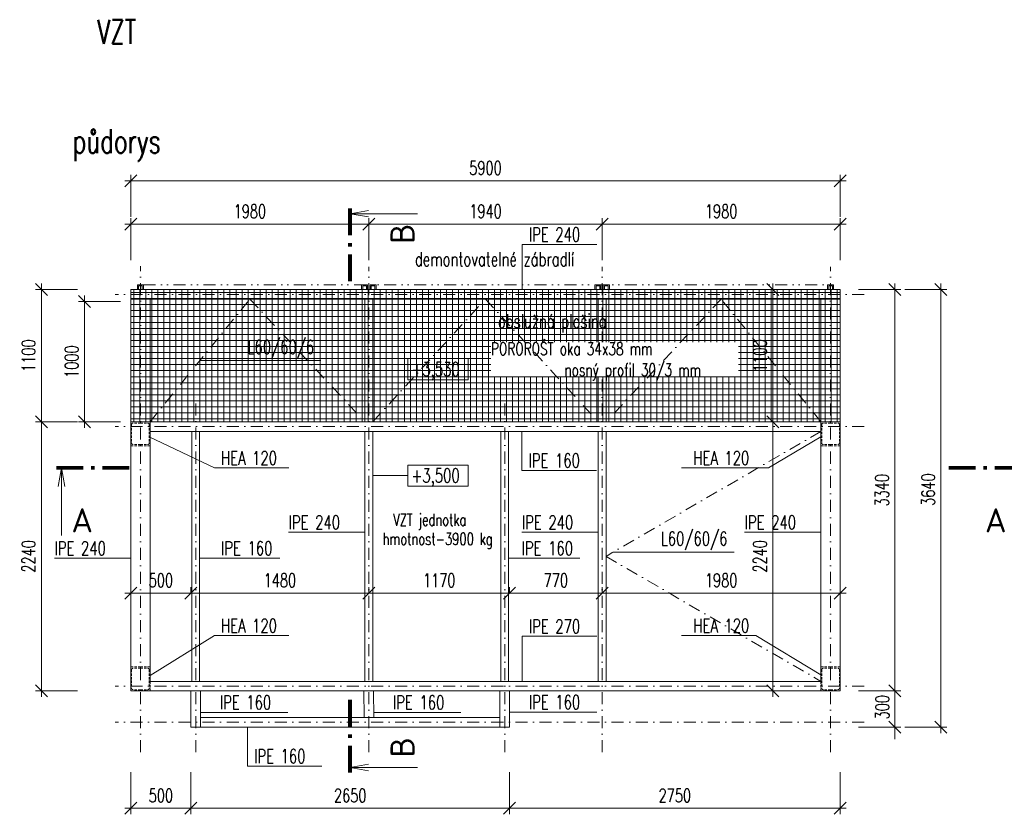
# Model space of a CAD drawing. Header units: millimetres. Extents: x 87184 to 252143, y -43579 to -2495.
# Tile 3 of 10: x 100451 to 108640, y -26641 to -20030. Entities that reach past the tile are written whole.
import ezdxf
from ezdxf.enums import TextEntityAlignment as Align

# ---------------------------------------------------------------- set-up
doc = ezdxf.new("R2010")
doc.units = ezdxf.units.MM
doc.header["$LTSCALE"] = 200
for name, pattern in [('DASHDOT', [1, 0.5, -0.25, 0, -0.25]), ('DIVIDE2', [0.625, 0.25, -0.125, 0, -0.125, 0, -0.125]), ('ČERCHOVANÁ', [1, 0.5, -0.25, 0, -0.25]), ('ČÁRKOVANÁ', [0.75, 0.5, -0.25])]:
    doc.linetypes.add(name, pattern=pattern)
doc.layers.get('Defpoints').update_dxf_attribs({"color": 140})
for name, color, linetype, lineweight in [('A99_N_kce-pohl', 1, 'Continuous', 5), ('A99_N_koty-100', 160, 'Continuous', 5), ('A99_N_txt-popis-50', 9, 'Continuous', 9)]:
    doc.layers.add(name, color=color, linetype=linetype, lineweight=lineweight)
doc.styles.add('A99_popis', font='isocpeur.ttf')
doc.styles.add('AR-KOTY', font='simplex', dxfattribs={"width": 0.7})
doc.styles.add('RomanS', font='romans.shx')
doc.dimstyles.new('VZT_50', dxfattribs={"dimscale": 0, "dimtxt": 112.5, "dimasz": 100, "dimexe": 50, "dimexo": 50, "dimgap": 50, "dimtad": 1, "dimdec": 0, "dimtxsty": 'AR-KOTY', "dimblk": 'OBLIQUE', "dimcen": 90, "dimdle": 50, "dimadec": 1, "dimazin": 0, "dimtfac": 1, "dimtdec": 0, "dimtix": 1, "dimtmove": 2, "dimatfit": 3, "dimldrblk": 'OBLIQUE', "dimfxl": 0, "dimlwd": 5, "dimlwe": 5, "dimarcsym": 0})

# ---------------------------------------------------------------- blocks, each defined once
blk = doc.blocks.new('_OBLIQUE')
at = {"color": 0, "linetype": 'ByBlock'}
blk.add_line((-0.5, -0.5), (0.5, 0.5), dxfattribs=at)
blk = doc.blocks.new('*D34')
at = {"layer": 'A99_N_koty-100', "color": 0, "lineweight": 5, "transparency": 16777216}
for p, q in [((100631, -25665), (100631, -23325)), ((100931, -23375), (100581, -23375)), ((100931, -25615), (100581, -25615))]:
    blk.add_line(p, q, dxfattribs=at)
at = {"layer": 'Defpoints', "color": 0, "transparency": 16777216}
for p in [(100631, -23375), (101380, -23375), (101380, -25615)]:
    blk.add_point(p, dxfattribs=at)
at = {"layer": 'A99_N_koty-100', "color": 0, "lineweight": 5, "transparency": 16777216, "xscale": 100, "yscale": 100, "zscale": 100}
for p, rotation in [((100631, -23375), 90), ((100631, -25615), 270)]:
    blk.add_blockref('_OBLIQUE', p, dxfattribs=dict(at, rotation=rotation))
at = {"layer": 'A99_N_koty-100', "color": 0, "transparency": 16777216, "insert": (100524.7, -24495), "char_height": 112.5, "attachment_point": 5, "rotation": 90, "style": 'AR-KOTY'}
blk.add_mtext('2240', dxfattribs=at)
blk = doc.blocks.new('*D35')
at = {"layer": 'A99_N_koty-100', "color": 0, "lineweight": 5, "transparency": 16777216}
for p, q in [((100990, -23425), (100990, -22325)), ((101290, -22375), (100940, -22375)), ((101290, -23375), (100940, -23375))]:
    blk.add_line(p, q, dxfattribs=at)
at = {"layer": 'Defpoints', "color": 0, "transparency": 16777216}
for p in [(100990, -22375), (101380, -22375), (101380, -23375)]:
    blk.add_point(p, dxfattribs=at)
at = {"layer": 'A99_N_koty-100', "color": 0, "lineweight": 5, "transparency": 16777216, "xscale": 100, "yscale": 100, "zscale": 100}
for p, rotation in [((100990, -22375), 90), ((100990, -23375), 270)]:
    blk.add_blockref('_OBLIQUE', p, dxfattribs=dict(at, rotation=rotation))
at = {"layer": 'A99_N_koty-100', "color": 0, "transparency": 16777216, "insert": (100883.8, -22875), "char_height": 112.5, "attachment_point": 5, "rotation": 90, "style": 'AR-KOTY'}
blk.add_mtext('1000', dxfattribs=at)
blk = doc.blocks.new('*D36')
at = {"layer": 'A99_N_koty-100', "color": 0, "lineweight": 5, "transparency": 16777216}
for p, q in [((100631, -22225), (100631, -23425)), ((100931, -22275), (100581, -22275)), ((100931, -23375), (100581, -23375))]:
    blk.add_line(p, q, dxfattribs=at)
at = {"layer": 'Defpoints', "color": 0, "transparency": 16777216}
for p in [(101380, -22275), (100631, -23375), (101375, -23375)]:
    blk.add_point(p, dxfattribs=at)
at = {"layer": 'A99_N_koty-100', "color": 0, "lineweight": 5, "transparency": 16777216, "xscale": 100, "yscale": 100, "zscale": 100}
for p, rotation in [((100631, -22275), 90), ((100631, -23375), 270)]:
    blk.add_blockref('_OBLIQUE', p, dxfattribs=dict(at, rotation=rotation))
at = {"layer": 'A99_N_koty-100', "color": 0, "transparency": 16777216, "insert": (100524.7, -22825), "char_height": 112.5, "attachment_point": 5, "rotation": 90, "style": 'AR-KOTY'}
blk.add_mtext('1100', dxfattribs=at)
blk = doc.blocks.new('*D37')
at = {"layer": 'A99_N_koty-100', "color": 0, "lineweight": 5, "transparency": 16777216}
for p, q in [((101375, -26291), (101375, -26641)), ((101875, -26291), (101875, -26641)), ((101325, -26591), (101925, -26591))]:
    blk.add_line(p, q, dxfattribs=at)
at = {"layer": 'Defpoints', "color": 0, "transparency": 16777216}
for p in [(101375, -25615), (101875, -25915), (101875, -26591)]:
    blk.add_point(p, dxfattribs=at)
at = {"layer": 'A99_N_koty-100', "color": 0, "lineweight": 5, "transparency": 16777216, "xscale": 100, "yscale": 100, "zscale": 100, "rotation": 180}
blk.add_blockref('_OBLIQUE', (101375, -26591), dxfattribs=at)
at = {"layer": 'A99_N_koty-100', "color": 0, "lineweight": 5, "transparency": 16777216, "xscale": 100, "yscale": 100, "zscale": 100}
blk.add_blockref('_OBLIQUE', (101875, -26591), dxfattribs=at)
at = {"layer": 'A99_N_koty-100', "color": 0, "transparency": 16777216, "insert": (101625, -26484.8), "char_height": 112.5, "attachment_point": 5, "style": 'AR-KOTY'}
blk.add_mtext('500', dxfattribs=at)
blk = doc.blocks.new('*D38')
at = {"layer": 'A99_N_koty-100', "color": 0, "lineweight": 5, "transparency": 16777216}
for p, q in [((101325, -21370), (107325, -21370)), ((101375, -21670), (101375, -21320)), ((107275, -21670), (107275, -21320))]:
    blk.add_line(p, q, dxfattribs=at)
at = {"layer": 'Defpoints', "color": 0, "transparency": 16777216}
for p in [(107275, -21370), (101375, -22275), (107275, -22275)]:
    blk.add_point(p, dxfattribs=at)
at = {"layer": 'A99_N_koty-100', "color": 0, "lineweight": 5, "transparency": 16777216, "xscale": 100, "yscale": 100, "zscale": 100, "rotation": 180}
blk.add_blockref('_OBLIQUE', (101375, -21370), dxfattribs=at)
at = {"layer": 'A99_N_koty-100', "color": 0, "lineweight": 5, "transparency": 16777216, "xscale": 100, "yscale": 100, "zscale": 100}
blk.add_blockref('_OBLIQUE', (107275, -21370), dxfattribs=at)
at = {"layer": 'A99_N_koty-100', "color": 0, "transparency": 16777216, "insert": (104325, -21263.8), "char_height": 112.5, "attachment_point": 5, "style": 'AR-KOTY'}
blk.add_mtext('5900', dxfattribs=at)
blk = doc.blocks.new('*D39')
at = {"layer": 'A99_N_koty-100', "color": 0, "lineweight": 5, "transparency": 16777216}
for p, q in [((101875, -26291), (101875, -26641)), ((104525, -26291), (104525, -26641)), ((101825, -26591), (104575, -26591))]:
    blk.add_line(p, q, dxfattribs=at)
at = {"layer": 'Defpoints', "color": 0, "transparency": 16777216}
for p in [(101875, -25915), (104525, -25915), (104525, -26591)]:
    blk.add_point(p, dxfattribs=at)
at = {"layer": 'A99_N_koty-100', "color": 0, "lineweight": 5, "transparency": 16777216, "xscale": 100, "yscale": 100, "zscale": 100, "rotation": 180}
blk.add_blockref('_OBLIQUE', (101875, -26591), dxfattribs=at)
at = {"layer": 'A99_N_koty-100', "color": 0, "lineweight": 5, "transparency": 16777216, "xscale": 100, "yscale": 100, "zscale": 100}
blk.add_blockref('_OBLIQUE', (104525, -26591), dxfattribs=at)
at = {"layer": 'A99_N_koty-100', "color": 0, "transparency": 16777216, "insert": (103200, -26484.8), "char_height": 112.5, "attachment_point": 5, "style": 'AR-KOTY'}
blk.add_mtext('2650', dxfattribs=at)
blk = doc.blocks.new('*D40')
at = {"layer": 'A99_N_koty-100', "color": 0, "lineweight": 5, "transparency": 16777216}
for p, q in [((107728.5, -25665), (107728.5, -22225)), ((107428.5, -22275), (107778.5, -22275)), ((107428.5, -25615), (107778.5, -25615))]:
    blk.add_line(p, q, dxfattribs=at)
at = {"layer": 'Defpoints', "color": 0, "transparency": 16777216}
for p in [(107275, -22275), (107728.5, -22275), (107275, -25615)]:
    blk.add_point(p, dxfattribs=at)
at = {"layer": 'A99_N_koty-100', "color": 0, "lineweight": 5, "transparency": 16777216, "xscale": 100, "yscale": 100, "zscale": 100}
for p, rotation in [((107728.5, -22275), 90), ((107728.5, -25615), 270)]:
    blk.add_blockref('_OBLIQUE', p, dxfattribs=dict(at, rotation=rotation))
at = {"layer": 'A99_N_koty-100', "color": 0, "transparency": 16777216, "insert": (107622.3, -23945), "char_height": 112.5, "attachment_point": 5, "rotation": 90, "style": 'AR-KOTY'}
blk.add_mtext('3340', dxfattribs=at)
blk = doc.blocks.new('*D41')
at = {"layer": 'A99_N_koty-100', "color": 0, "lineweight": 5, "transparency": 16777216}
for p, q in [((107728.5, -25615), (107728.5, -25515)), ((107428.5, -25615), (107778.5, -25615)), ((107728.5, -25915), (107728.5, -25615)), ((107428.5, -25915), (107778.5, -25915)), ((107728.5, -25915), (107728.5, -26015))]:
    blk.add_line(p, q, dxfattribs=at)
at = {"layer": 'Defpoints', "color": 0, "transparency": 16777216}
for p in [(106355, -25615), (107728.5, -25615), (105585, -25915)]:
    blk.add_point(p, dxfattribs=at)
at = {"layer": 'A99_N_koty-100', "color": 0, "lineweight": 5, "transparency": 16777216, "xscale": 100, "yscale": 100, "zscale": 100}
for p, rotation in [((107728.5, -25615), 270), ((107728.5, -25915), 90)]:
    blk.add_blockref('_OBLIQUE', p, dxfattribs=dict(at, rotation=rotation))
at = {"layer": 'A99_N_koty-100', "color": 0, "transparency": 16777216, "insert": (107625, -25750), "char_height": 112.5, "attachment_point": 5, "rotation": 90, "style": 'AR-KOTY'}
blk.add_mtext('300', dxfattribs=at)
blk = doc.blocks.new('*D32')
at = {"layer": 'A99_N_koty-100', "color": 0, "lineweight": 5, "transparency": 16777216}
for p, q in [((108113.1, -25965), (108113.1, -22225)), ((107813.1, -22275), (108163.1, -22275)), ((107813.1, -25915), (108163.1, -25915))]:
    blk.add_line(p, q, dxfattribs=at)
at = {"layer": 'Defpoints', "color": 0, "transparency": 16777216}
for p in [(107275, -22275), (108113.1, -22275), (104525, -25915)]:
    blk.add_point(p, dxfattribs=at)
at = {"layer": 'A99_N_koty-100', "color": 0, "lineweight": 5, "transparency": 16777216, "xscale": 100, "yscale": 100, "zscale": 100}
for p, rotation in [((108113.1, -22275), 90), ((108113.1, -25915), 270)]:
    blk.add_blockref('_OBLIQUE', p, dxfattribs=dict(at, rotation=rotation))
at = {"layer": 'A99_N_koty-100', "color": 0, "transparency": 16777216, "insert": (108006.8, -23940), "char_height": 112.5, "attachment_point": 5, "rotation": 90, "style": 'AR-KOTY'}
blk.add_mtext('3640', dxfattribs=at)
blk = doc.blocks.new('*U76')
at = {"color": 0, "linetype": 'ByBlock'}
for p, q in [((-11.27, 0), (-11.27, -11.25)), ((147.57, 0), (147.57, -11.25))]:
    blk.add_line(p, q, dxfattribs=at)
at = {"color": 0, "linetype": 'ByBlock', "const_width": 0.63}
for points in [[(-12.15, 0), (-7.65, 0)], [(-6.39, 0), (-5.76, 0)], [(-4.5, 0), (0, 0)], [(140.8, 0), (136.3, 0)], [(142.69, 0), (142.06, 0)], [(148.45, 0), (143.95, 0)]]:
    blk.add_lwpolyline(points, dxfattribs=at)
at = {"color": 0, "linetype": 'ByBlock'}
for points in [[(-11.82, -3.1), (-11.27, 0), (-10.72, -3.1)], [(148.12, -3.1), (147.57, 0), (147.02, -3.1)]]:
    blk.add_lwpolyline(points, dxfattribs=at)
at = {"color": 0, "linetype": 'ByBlock', "style": 'A99_popis'}
blk.add_attdef('OZNŘ_1K', (-9.63, -10.73), '', height=5, dxfattribs=at)
at = {"color": 0, "linetype": 'ByBlock', "style": 'A99_popis', "flags": 12}
blk.add_attdef('OZNŘ_2K', text='', height=5, dxfattribs=at).set_placement((145.93, -10.73), align=Align.RIGHT)
blk = doc.blocks.new('*D42')
at = {"layer": 'A99_N_koty-100', "color": 0, "lineweight": 5, "transparency": 16777216}
for p, q in [((101375, -22030), (101375, -21680)), ((103355, -22030), (103355, -21680)), ((101325, -21730), (103405, -21730))]:
    blk.add_line(p, q, dxfattribs=at)
at = {"layer": 'Defpoints', "color": 0, "transparency": 16777216}
for p in [(103355, -21730), (103355, -22095), (101375, -22275)]:
    blk.add_point(p, dxfattribs=at)
at = {"layer": 'A99_N_koty-100', "color": 0, "lineweight": 5, "transparency": 16777216, "xscale": 100, "yscale": 100, "zscale": 100, "rotation": 180}
blk.add_blockref('_OBLIQUE', (101375, -21730), dxfattribs=at)
at = {"layer": 'A99_N_koty-100', "color": 0, "lineweight": 5, "transparency": 16777216, "xscale": 100, "yscale": 100, "zscale": 100}
blk.add_blockref('_OBLIQUE', (103355, -21730), dxfattribs=at)
at = {"layer": 'A99_N_koty-100', "color": 0, "transparency": 16777216, "insert": (102365, -21623.7), "char_height": 112.5, "attachment_point": 5, "style": 'AR-KOTY'}
blk.add_mtext('1980', dxfattribs=at)
blk = doc.blocks.new('*D45')
at = {"layer": 'A99_N_koty-100', "color": 0, "lineweight": 5, "transparency": 16777216}
for p, q in [((101825, -24800), (103405, -24800)), ((101875, -24800), (101875, -24750)), ((103355, -24800), (103355, -24750))]:
    blk.add_line(p, q, dxfattribs=at)
at = {"layer": 'Defpoints', "color": 0, "transparency": 16777216}
for p in [(101875, -24800), (103355, -24800), (103355, -24800)]:
    blk.add_point(p, dxfattribs=at)
at = {"layer": 'A99_N_koty-100', "color": 0, "lineweight": 5, "transparency": 16777216, "xscale": 100, "yscale": 100, "zscale": 100, "rotation": 180}
blk.add_blockref('_OBLIQUE', (101875, -24800), dxfattribs=at)
at = {"layer": 'A99_N_koty-100', "color": 0, "lineweight": 5, "transparency": 16777216, "xscale": 100, "yscale": 100, "zscale": 100}
blk.add_blockref('_OBLIQUE', (103355, -24800), dxfattribs=at)
at = {"layer": 'A99_N_koty-100', "color": 0, "transparency": 16777216, "insert": (102615, -24693.8), "char_height": 112.5, "attachment_point": 5, "style": 'AR-KOTY'}
blk.add_mtext('1480', dxfattribs=at)
blk = doc.blocks.new('*D46')
at = {"layer": 'A99_N_koty-100', "color": 0, "lineweight": 5, "transparency": 16777216}
for p, q in [((104575, -24800), (103305, -24800)), ((103355, -24800), (103355, -24750)), ((104525, -24800), (104525, -24750))]:
    blk.add_line(p, q, dxfattribs=at)
at = {"layer": 'Defpoints', "color": 0, "transparency": 16777216}
for p in [(103355, -24800), (103355, -24800), (104525, -24800)]:
    blk.add_point(p, dxfattribs=at)
at = {"layer": 'A99_N_koty-100', "color": 0, "lineweight": 5, "transparency": 16777216, "xscale": 100, "yscale": 100, "zscale": 100, "rotation": 180}
blk.add_blockref('_OBLIQUE', (103355, -24800), dxfattribs=at)
at = {"layer": 'A99_N_koty-100', "color": 0, "lineweight": 5, "transparency": 16777216, "xscale": 100, "yscale": 100, "zscale": 100}
blk.add_blockref('_OBLIQUE', (104525, -24800), dxfattribs=at)
at = {"layer": 'A99_N_koty-100', "color": 0, "transparency": 16777216, "insert": (103940, -24693.8), "char_height": 112.5, "attachment_point": 5, "style": 'AR-KOTY'}
blk.add_mtext('1170', dxfattribs=at)
blk = doc.blocks.new('*D47')
at = {"layer": 'A99_N_koty-100', "color": 0, "lineweight": 5, "transparency": 16777216}
for p, q in [((103355, -22030), (103355, -21680)), ((105295, -22030), (105295, -21680)), ((103305, -21730), (105345, -21730))]:
    blk.add_line(p, q, dxfattribs=at)
at = {"layer": 'Defpoints', "color": 0, "transparency": 16777216}
for p in [(105295, -21730), (103355, -22095), (105295, -22095)]:
    blk.add_point(p, dxfattribs=at)
at = {"layer": 'A99_N_koty-100', "color": 0, "lineweight": 5, "transparency": 16777216, "xscale": 100, "yscale": 100, "zscale": 100, "rotation": 180}
blk.add_blockref('_OBLIQUE', (103355, -21730), dxfattribs=at)
at = {"layer": 'A99_N_koty-100', "color": 0, "lineweight": 5, "transparency": 16777216, "xscale": 100, "yscale": 100, "zscale": 100}
blk.add_blockref('_OBLIQUE', (105295, -21730), dxfattribs=at)
at = {"layer": 'A99_N_koty-100', "color": 0, "transparency": 16777216, "insert": (104325, -21623.8), "char_height": 112.5, "attachment_point": 5, "style": 'AR-KOTY'}
blk.add_mtext('1940', dxfattribs=at)
blk = doc.blocks.new('*D48')
at = {"layer": 'A99_N_koty-100', "color": 0, "lineweight": 5, "transparency": 16777216}
for p, q in [((105295, -22030), (105295, -21680)), ((107275, -22030), (107275, -21680)), ((105245, -21730), (107325, -21730))]:
    blk.add_line(p, q, dxfattribs=at)
at = {"layer": 'Defpoints', "color": 0, "transparency": 16777216}
for p in [(107275, -21730), (105295, -22095), (107275, -22275)]:
    blk.add_point(p, dxfattribs=at)
at = {"layer": 'A99_N_koty-100', "color": 0, "lineweight": 5, "transparency": 16777216, "xscale": 100, "yscale": 100, "zscale": 100, "rotation": 180}
blk.add_blockref('_OBLIQUE', (105295, -21730), dxfattribs=at)
at = {"layer": 'A99_N_koty-100', "color": 0, "lineweight": 5, "transparency": 16777216, "xscale": 100, "yscale": 100, "zscale": 100}
blk.add_blockref('_OBLIQUE', (107275, -21730), dxfattribs=at)
at = {"layer": 'A99_N_koty-100', "color": 0, "transparency": 16777216, "insert": (106285, -21623.8), "char_height": 112.5, "attachment_point": 5, "style": 'AR-KOTY'}
blk.add_mtext('1980', dxfattribs=at)
blk = doc.blocks.new('*D49')
at = {"layer": 'A99_N_koty-100', "color": 0, "lineweight": 5, "transparency": 16777216}
for p, q in [((104525, -26291), (104525, -26641)), ((107275, -26291), (107275, -26641)), ((104475, -26591), (107325, -26591))]:
    blk.add_line(p, q, dxfattribs=at)
at = {"layer": 'Defpoints', "color": 0, "transparency": 16777216}
for p in [(107275, -25615), (104525, -25915), (107275, -26591)]:
    blk.add_point(p, dxfattribs=at)
at = {"layer": 'A99_N_koty-100', "color": 0, "lineweight": 5, "transparency": 16777216, "xscale": 100, "yscale": 100, "zscale": 100, "rotation": 180}
blk.add_blockref('_OBLIQUE', (104525, -26591), dxfattribs=at)
at = {"layer": 'A99_N_koty-100', "color": 0, "lineweight": 5, "transparency": 16777216, "xscale": 100, "yscale": 100, "zscale": 100}
blk.add_blockref('_OBLIQUE', (107275, -26591), dxfattribs=at)
at = {"layer": 'A99_N_koty-100', "color": 0, "transparency": 16777216, "insert": (105900, -26484.8), "char_height": 112.5, "attachment_point": 5, "style": 'AR-KOTY'}
blk.add_mtext('2750', dxfattribs=at)
blk = doc.blocks.new('*D50')
at = {"layer": 'A99_N_koty-100', "color": 0, "lineweight": 5, "transparency": 16777216}
for p, q in [((101925, -24800), (101325, -24800)), ((101375, -24800), (101375, -24750)), ((101875, -24800), (101875, -24750))]:
    blk.add_line(p, q, dxfattribs=at)
at = {"layer": 'Defpoints', "color": 0, "transparency": 16777216}
for p in [(101375, -24800), (101375, -24800), (101875, -24800)]:
    blk.add_point(p, dxfattribs=at)
at = {"layer": 'A99_N_koty-100', "color": 0, "lineweight": 5, "transparency": 16777216, "xscale": 100, "yscale": 100, "zscale": 100, "rotation": 180}
blk.add_blockref('_OBLIQUE', (101375, -24800), dxfattribs=at)
at = {"layer": 'A99_N_koty-100', "color": 0, "lineweight": 5, "transparency": 16777216, "xscale": 100, "yscale": 100, "zscale": 100}
blk.add_blockref('_OBLIQUE', (101875, -24800), dxfattribs=at)
at = {"layer": 'A99_N_koty-100', "color": 0, "transparency": 16777216, "insert": (101625, -24693.8), "char_height": 112.5, "attachment_point": 5, "style": 'AR-KOTY'}
blk.add_mtext('500', dxfattribs=at)
blk = doc.blocks.new('*D51')
at = {"layer": 'A99_N_koty-100', "color": 0, "lineweight": 5, "transparency": 16777216}
for p, q in [((104475, -24800), (105345, -24800)), ((104525, -24800), (104525, -24750)), ((105295, -24800), (105295, -24750))]:
    blk.add_line(p, q, dxfattribs=at)
at = {"layer": 'Defpoints', "color": 0, "transparency": 16777216}
for p in [(104525, -24800), (105295, -24800), (105295, -24800)]:
    blk.add_point(p, dxfattribs=at)
at = {"layer": 'A99_N_koty-100', "color": 0, "lineweight": 5, "transparency": 16777216, "xscale": 100, "yscale": 100, "zscale": 100, "rotation": 180}
blk.add_blockref('_OBLIQUE', (104525, -24800), dxfattribs=at)
at = {"layer": 'A99_N_koty-100', "color": 0, "lineweight": 5, "transparency": 16777216, "xscale": 100, "yscale": 100, "zscale": 100}
blk.add_blockref('_OBLIQUE', (105295, -24800), dxfattribs=at)
at = {"layer": 'A99_N_koty-100', "color": 0, "transparency": 16777216, "insert": (104910, -24693.8), "char_height": 112.5, "attachment_point": 5, "style": 'AR-KOTY'}
blk.add_mtext('770', dxfattribs=at)
blk = doc.blocks.new('*D52')
at = {"layer": 'A99_N_koty-100', "color": 0, "lineweight": 5, "transparency": 16777216}
for p, q in [((105245, -24800), (107325, -24800)), ((105295, -24800), (105295, -24750)), ((107275, -24800), (107275, -24750))]:
    blk.add_line(p, q, dxfattribs=at)
at = {"layer": 'Defpoints', "color": 0, "transparency": 16777216}
for p in [(105295, -24800), (107275, -24800), (107275, -24800)]:
    blk.add_point(p, dxfattribs=at)
at = {"layer": 'A99_N_koty-100', "color": 0, "lineweight": 5, "transparency": 16777216, "xscale": 100, "yscale": 100, "zscale": 100, "rotation": 180}
blk.add_blockref('_OBLIQUE', (105295, -24800), dxfattribs=at)
at = {"layer": 'A99_N_koty-100', "color": 0, "lineweight": 5, "transparency": 16777216, "xscale": 100, "yscale": 100, "zscale": 100}
blk.add_blockref('_OBLIQUE', (107275, -24800), dxfattribs=at)
at = {"layer": 'A99_N_koty-100', "color": 0, "transparency": 16777216, "insert": (106285, -24693.8), "char_height": 112.5, "attachment_point": 5, "style": 'AR-KOTY'}
blk.add_mtext('1980', dxfattribs=at)
blk = doc.blocks.new('*D53')
at = {"layer": 'A99_N_koty-100', "color": 0, "lineweight": 5, "transparency": 16777216}
for p, q in [((106715, -22225), (106715, -23425)), ((106715, -22275), (106665, -22275)), ((106715, -23375), (106765, -23375))]:
    blk.add_line(p, q, dxfattribs=at)
at = {"layer": 'Defpoints', "color": 0, "transparency": 16777216}
for p in [(106728.6, -22275), (106715, -23375), (106715, -23375)]:
    blk.add_point(p, dxfattribs=at)
at = {"layer": 'A99_N_koty-100', "color": 0, "lineweight": 5, "transparency": 16777216, "xscale": 100, "yscale": 100, "zscale": 100}
for p, rotation in [((106715, -22275), 90), ((106715, -23375), 270)]:
    blk.add_blockref('_OBLIQUE', p, dxfattribs=dict(at, rotation=rotation))
at = {"layer": 'A99_N_koty-100', "color": 0, "transparency": 16777216, "insert": (106608.8, -22825), "char_height": 112.5, "attachment_point": 5, "rotation": 90, "style": 'AR-KOTY'}
blk.add_mtext('1100', dxfattribs=at)
blk = doc.blocks.new('*D54')
at = {"layer": 'A99_N_koty-100', "color": 0, "lineweight": 5, "transparency": 16777216}
for p, q in [((106715, -23325), (106715, -25665)), ((106715, -23375), (106665, -23375)), ((106715, -25615), (106765, -25615))]:
    blk.add_line(p, q, dxfattribs=at)
at = {"layer": 'Defpoints', "color": 0, "transparency": 16777216}
for p in [(106715, -23375), (106715, -25615), (106715, -25615)]:
    blk.add_point(p, dxfattribs=at)
at = {"layer": 'A99_N_koty-100', "color": 0, "lineweight": 5, "transparency": 16777216, "xscale": 100, "yscale": 100, "zscale": 100}
for p, rotation in [((106715, -23375), 90), ((106715, -25615), 270)]:
    blk.add_blockref('_OBLIQUE', p, dxfattribs=dict(at, rotation=rotation))
at = {"layer": 'A99_N_koty-100', "color": 0, "transparency": 16777216, "insert": (106608.8, -24495), "char_height": 112.5, "attachment_point": 5, "rotation": 90, "style": 'AR-KOTY'}
blk.add_mtext('2240', dxfattribs=at)
blk = doc.blocks.new('*U77')
at = {"color": 0, "linetype": 'ByBlock'}
for p, q in [((-11.27, 0), (-11.27, -11.25)), ((80.86, 0), (80.86, -11.25))]:
    blk.add_line(p, q, dxfattribs=at)
at = {"color": 0, "linetype": 'ByBlock', "const_width": 0.63}
for points in [[(-12.15, 0), (-7.65, 0)], [(-6.39, 0), (-5.76, 0)], [(-4.5, 0), (0, 0)], [(74.09, 0), (69.59, 0)], [(75.98, 0), (75.35, 0)], [(81.74, 0), (77.24, 0)]]:
    blk.add_lwpolyline(points, dxfattribs=at)
at = {"color": 0, "linetype": 'ByBlock'}
for points in [[(-11.82, -3.1), (-11.27, 0), (-10.72, -3.1)], [(81.41, -3.1), (80.86, 0), (80.31, -3.1)]]:
    blk.add_lwpolyline(points, dxfattribs=at)
at = {"color": 0, "linetype": 'ByBlock', "style": 'A99_popis'}
blk.add_attdef('OZNŘ_1K', (-9.63, -10.73), '', height=5, dxfattribs=at)
at = {"color": 0, "linetype": 'ByBlock', "style": 'A99_popis', "flags": 12}
blk.add_attdef('OZNŘ_2K', text='', height=5, dxfattribs=at).set_placement((79.22, -10.73), align=Align.RIGHT)

msp = doc.modelspace()

# ---------------------------------------------------------------- hatches: boundary and pattern name
at = {"layer": 'A99_N_kce-pohl', "linetype": 'Continuous', "lineweight": 0, "transparency": 33554559}
h = msp.add_hatch(dxfattribs=at)
h.set_pattern_fill('ANSI37', color=256, scale=400, angle=45)
h.set_pattern_definition([(90, (40000, 0), (-50, 0), []), (180, (40000, 0), (-7e-15, -50), [])])
h.paths.add_polyline_path([(101375, -22275), (107275, -22275), (107275, -23375), (101375, -23375)])

# ---------------------------------------------------------------- linework, layer by layer
at = {"lineweight": 9}
for points in [[(101440, -22275), (101440, -22245), (101470, -22245), (101470, -22275)], [(103305, -22275), (103305, -22245), (103335, -22245), (103335, -22275)], [(103375, -22275), (103375, -22245), (103405, -22245), (103405, -22275)], [(105275, -22275), (105275, -22245), (105245, -22245), (105245, -22275)], [(105345, -22275), (105345, -22245), (105315, -22245), (105315, -22275)], [(107210, -22275), (107210, -22245), (107180, -22245), (107180, -22275)]]:
    msp.add_lwpolyline(points, close=True, dxfattribs=at)
at = {"layer": 'A99_N_kce-pohl', "linetype": 'ČÁRKOVANÁ', "ltscale": 0.2}
for p, q in [((101375, -23375), (101375, -23575)), ((101455, -23375), (101375, -23375)), ((101381, -23399), (101381, -23551)), ((101455, -23386), (101394, -23386)), ((101455, -23375), (101455, -23386)), ((101455, -23375), (101535, -23375)), ((101455, -23375), (101455, -23386)), ((101455, -23386), (101516, -23386)), ((101529, -23399), (101529, -23551)), ((101535, -23375), (101535, -23575)), ((107115, -23375), (107115, -23575)), ((107195, -23375), (107115, -23375)), ((107121, -23399), (107121, -23551)), ((107195, -23386), (107134, -23386)), ((107195, -23375), (107195, -23386)), ((107195, -23375), (107195, -23386)), ((107195, -23375), (107275, -23375)), ((107195, -23386), (107256, -23386)), ((107269, -23399), (107269, -23551)), ((107275, -23375), (107275, -23575)), ((101455, -23575), (101375, -23575)), ((101455, -23564), (101394, -23564)), ((101455, -23564), (101516, -23564)), ((101455, -23564), (101455, -23575)), ((101455, -23564), (101455, -23575)), ((101455, -23575), (101535, -23575)), ((107195, -23575), (107115, -23575)), ((107195, -23564), (107134, -23564)), ((107195, -23564), (107195, -23575)), ((107195, -23564), (107256, -23564)), ((107195, -23564), (107195, -23575)), ((107195, -23575), (107275, -23575)), ((101375, -25415), (101375, -25615)), ((101455, -25415), (101375, -25415)), ((101381, -25439), (101381, -25591)), ((101455, -25426), (101394, -25426)), ((101455, -25415), (101455, -25426)), ((101455, -25415), (101535, -25415)), ((101455, -25415), (101455, -25426)), ((101455, -25426), (101516, -25426)), ((101529, -25439), (101529, -25591)), ((101535, -25415), (101535, -25615)), ((107115, -25415), (107115, -25615)), ((107195, -25415), (107115, -25415)), ((107121, -25439), (107121, -25591)), ((107195, -25426), (107134, -25426)), ((107195, -25415), (107195, -25426)), ((107195, -25415), (107195, -25426)), ((107195, -25415), (107275, -25415)), ((107195, -25426), (107256, -25426)), ((107269, -25439), (107269, -25591)), ((107275, -25415), (107275, -25615)), ((101455, -25615), (101375, -25615)), ((101455, -25604), (101394, -25604)), ((101455, -25604), (101516, -25604)), ((101455, -25604), (101455, -25615)), ((101455, -25604), (101455, -25615)), ((101455, -25615), (101535, -25615)), ((107195, -25615), (107115, -25615)), ((107195, -25604), (107134, -25604)), ((107195, -25604), (107195, -25615)), ((107195, -25604), (107256, -25604)), ((107195, -25604), (107195, -25615)), ((107195, -25615), (107275, -25615))]:
    msp.add_line(p, q, dxfattribs=at)
at = {"layer": 'A99_N_kce-pohl'}
for points in [[(101430, -22275), (101430, -22235), (101480, -22235), (101480, -22275)], [(103295, -22275), (103295, -22235), (103345, -22235), (103345, -22275)], [(103415, -22275), (103415, -22235), (103365, -22235), (103365, -22275)], [(105235, -22275), (105235, -22235), (105285, -22235), (105285, -22275)], [(105355, -22275), (105355, -22235), (105305, -22235), (105305, -22275)], [(107220, -22275), (107220, -22235), (107170, -22235), (107170, -22275)], [(101535, -22355), (101375, -22355)], [(104445, -25535), (107115, -25535), (107115, -22355), (101535, -22355), (101535, -25535), (101875, -25535)], [(103322.5, -22355), (103322.5, -23375), (103387.5, -23375), (103387.5, -22355)], [(105262.5, -22355), (105262.5, -23375), (105327.5, -23375), (105327.5, -22355)], [(107115, -22355), (107275, -22355)], [(101375, -23375), (107275, -23375)], [(101535, -23455), (107115, -23455)], [(101882.5, -25535), (101882.5, -23455), (101947.5, -23455), (101947.5, -25535)], [(103322.5, -25535), (103322.5, -23455), (103387.5, -23455), (103387.5, -25535)], [(104452.5, -25535), (104452.5, -23455), (104517.5, -23455), (104517.5, -25535)], [(105262.5, -25535), (105262.5, -23455), (105327.5, -23455), (105327.5, -25535)], [(101875, -25535), (104445, -25535)], [(101955, -25615), (101955, -25915), (101875, -25915), (101875, -25615)], [(101875, -25615), (104445, -25615)], [(104445, -25615), (104445, -25915), (104525, -25915), (104525, -25615)], [(104445, -25615), (104525, -25615)], [(101955, -25835), (101955, -25835), (104445, -25835), (104445, -25835)]]:
    msp.add_lwpolyline(points, dxfattribs=at)
at = {"layer": 'A99_N_kce-pohl', "linetype": 'DIVIDE2', "lineweight": 5, "ltscale": 2}
msp.add_lwpolyline([(101480, -22235), (107190, -22235)], dxfattribs=at)
at = {"layer": 'A99_N_kce-pohl'}
for points in [[(101380, -25615), (101875, -25615), (101875, -25915), (104525, -25915), (104525, -25615), (107275, -25615), (107275, -22275), (101375, -22275), (101375, -25615)], [(103315, -25835), (103395, -25835), (103394.5, -25615), (103314.5, -25615)]]:
    msp.add_lwpolyline(points, close=True, dxfattribs=at)
at = {"layer": 'A99_N_kce-pohl', "linetype": 'ČERCHOVANÁ', "lineweight": 13}
for points in [[(101535, -23375), (102365, -22355), (103322.5, -23375)], [(107115, -23455), (105327.5, -24495), (107115, -25535)]]:
    msp.add_lwpolyline(points, dxfattribs=at)
at = {"layer": 'A99_N_kce-pohl', "linetype": 'ČÁRKOVANÁ', "ltscale": 0.2}
for centre, start, end in [((101394, -23399), 90, 180), ((101516, -23399), 0, 90), ((107134, -23399), 90, 180), ((107256, -23399), 0, 90), ((101394, -23551), 180, 270), ((101516, -23551), 270, 0), ((107134, -23551), 180, 270), ((107256, -23551), 270, 0), ((101394, -25439), 90, 180), ((101516, -25439), 0, 90), ((107134, -25439), 90, 180), ((107256, -25439), 0, 90), ((101394, -25591), 180, 270), ((101516, -25591), 270, 0), ((107134, -25591), 180, 270), ((107256, -25591), 270, 0)]:
    msp.add_arc(centre, 13, start, end, dxfattribs=at)
at = {"layer": 'A99_N_koty-100', "color": 1, "lineweight": 5, "ltscale": 0.05}
for points in [[(104630, -22275), (104630, -21900), (105250, -21900)], [(101950, -22865), (101950, -22865), (102955, -22865)], [(101529, -23500), (102070, -23759), (102690, -23759)], [(104627.5, -23455), (104627.5, -23780), (105247.5, -23780)], [(107115, -23500), (106680, -23759), (105954, -23759)], [(102687.5, -24295), (102687.5, -24295), (103322.5, -24295)], [(104627.5, -24295), (104627.5, -24295), (105262.5, -24295)], [(106480, -24295), (106480, -24295), (107115, -24295)], [(105387.2, -24460.2), (105387.2, -24460.2), (106392.2, -24460.2)], [(100740, -24510), (100740, -24510), (101375, -24510)], [(101947.5, -24510), (101947.5, -24510), (102615, -24510)], [(104517.5, -24510), (104517.5, -24510), (105110, -24510)], [(101535, -25485), (102070, -25154), (102690, -25154)], [(104630, -25535), (104630, -25160), (105250, -25160)], [(107115, -25480), (106574, -25154), (105954, -25154)], [(101955, -25792.6), (101955, -25792.6), (102680, -25792.6)], [(103394.9, -25792.6), (103394.9, -25792.6), (104119.9, -25792.6)], [(104525, -25790), (104525, -25790), (105250, -25790)], [(102345, -25915), (102345, -26240), (102965, -26240)]]:
    msp.add_lwpolyline(points, dxfattribs=at)
at = {"layer": 'A99_N_koty-100', "linetype": 'DASHDOT'}
for points in [[(101455, -26125), (101455, -22080)], [(103355, -26125), (103355, -22085)], [(105295, -26125), (105295, -22085)], [(107195, -26125), (107195, -22085)], [(107475, -22315), (107475, -22315), (101245, -22315)], [(101915, -26125), (101915, -23145)], [(104485, -26125), (104485, -23145)], [(107475, -23415), (107475, -23415), (101245, -23415)], [(107475, -25575), (107475, -25575), (101245, -25575)], [(107475, -25875), (107475, -25875), (101245, -25875)]]:
    msp.add_lwpolyline(points, dxfattribs=at)
at = {"layer": 'A99_N_koty-100'}
for points in [[(103680, -22850), (104180, -22850), (104180, -23025), (103680, -23025)], [(103680, -23735), (104180, -23735), (104180, -23910), (103680, -23910)]]:
    msp.add_lwpolyline(points, close=True, dxfattribs=at)
msp.add_lwpolyline([(103680, -23822.5), (103394.5, -23822.5)], dxfattribs=at)

# ---------------------------------------------------------------- block references
at = {"layer": 'A99_N_txt-popis-50'}
ref = msp.add_blockref('*U77', (103198.2, -25687), dxfattribs=dict(at, xscale=50, yscale=50, zscale=50, rotation=90))
ref.add_attrib('OZNŘ_1K', 'B', (103734.7, -26168.6), dxfattribs={"layer": '0', "color": 0, "linetype": 'ByBlock', "height": 200, "rotation": 90, "style": 'A99_popis'})
ref.add_attrib('OZNŘ_2K', 'B', dxfattribs={"layer": '0', "color": 0, "linetype": 'ByBlock', "height": 200, "rotation": 90, "style": 'A99_popis', "flags": 12}).set_placement((103734.6, -21725.9), align=Align.RIGHT)
ref = msp.add_blockref('*U76', (101362.5, -23758.7), dxfattribs=dict(at, xscale=50, yscale=50, zscale=50))
ref.add_attrib('OZNŘ_1K', 'A', (100880.9, -24295.2), dxfattribs={"layer": '0', "color": 0, "linetype": 'ByBlock', "height": 200, "style": 'A99_popis'})
ref.add_attrib('OZNŘ_2K', 'A', dxfattribs={"layer": '0', "color": 0, "linetype": 'ByBlock', "height": 200, "style": 'A99_popis', "flags": 12}).set_placement((108659.1, -24295.1), align=Align.RIGHT)

# ---------------------------------------------------------------- texts
at = {"layer": 'A99_N_koty-100', "lineweight": 20, "style": 'RomanS', "width": 0.7}
for s, p in [('VZT', (101258.3, -20230)), ('půdorys', (101258.3, -21140))]:
    msp.add_text(s, height=200, dxfattribs=at).set_placement(p, align=Align.CENTER)
at = {"layer": 'A99_N_koty-100', "lineweight": 9, "style": 'RomanS', "width": 0.7}
for s, height, p in [('demontovatelné zábradlí', 115, (104400, -22080)), ('obslužná plošina', 115, (104879.8, -22595)), ('VZT jednotka', 100, (103861.7, -24240)), ('hmotnost-3900 kg', 100, (103926.7, -24400))]:
    msp.add_text(s, height=height, dxfattribs=at).set_placement(p, align=Align.CENTER)
at = {"layer": 'A99_N_koty-100', "color": 1, "char_height": 115, "width": 534.316, "style": 'AR-KOTY'}
for s, insert, attachment_point in [('IPE 240', (104685, -21760), 1), ('L60/60/6', (102345, -22695), 1), ('HEA 120', (102125, -23619), 1), ('IPE 160', (104682.5, -23640), 1), ('HEA 120', (106519, -23619), 3), ('IPE 240', (102687.5, -24155), 1), ('IPE 240', (104627.5, -24155), 1), ('IPE 240', (106480, -24155), 1), ('L60/60/6', (105782.2, -24290.2), 1), ('IPE 240', (100740, -24370), 1), ('IPE 160', (102125, -24370), 1), ('IPE 160', (104625, -24370), 1), ('HEA 120', (102125, -25014), 1), ('IPE 270', (104685, -25020), 1), ('HEA 120', (106519, -25014), 3), ('IPE 160', (102115, -25652.6), 1), ('IPE 160', (103554.9, -25652.6), 1), ('IPE 160', (104685, -25650), 1), ('IPE 160', (102400, -26100), 1)]:
    msp.add_mtext(s, dxfattribs=dict(at, insert=insert, attachment_point=attachment_point))
at = {"layer": 'A99_N_koty-100', "char_height": 115, "attachment_point": 1, "style": 'AR-KOTY'}
for s, insert in [('+3,530', (103710, -22880)), ('+3,500', (103710, -23765))]:
    msp.add_mtext_dynamic_manual_height_columns(s, width=445, gutter_width=1250, heights=[0], dxfattribs=dict(at, insert=insert))

# ---------------------------------------------------------------- dimensions: what is measured, and where the dimension line sits
at = {"layer": 'A99_N_koty-100'}
for base, p1, p2, text, picture, middle in [((107275, -21370), (101375, -22275), (107275, -22275), '5900', '*D38', (104325, -21263.8)), ((101875, -26591), (101375, -25615), (101875, -25915), '500', '*D37', (101625, -26484.8)), ((104525, -26591), (101875, -25915), (104525, -25915), '2650', '*D39', (103200, -26484.8))]:
    dim = msp.add_linear_dim(base=base, p1=p1, p2=p2, text=text, dimstyle='VZT_50', override={"dimscale": 1}, dxfattribs=at)
    dim.commit()
    dim.dimension.update_dxf_attribs({"geometry": picture, "text_midpoint": middle})
for base, p1, p2, picture, middle in [((103355, -21730), (101375, -22275), (103355, -22095), '*D42', (102365, -21623.7)), ((105295, -21730), (103355, -22095), (105295, -22095), '*D47', (104325, -21623.8)), ((107275, -21730), (105295, -22095), (107275, -22275), '*D48', (106285, -21623.8)), ((101375, -24800), (101875, -24800), (101375, -24800), '*D50', (101625, -24693.8)), ((103355, -24800), (101875, -24800), (103355, -24800), '*D45', (102615, -24693.8)), ((103355, -24800), (104525, -24800), (103355, -24800), '*D46', (103940, -24693.8)), ((105295, -24800), (104525, -24800), (105295, -24800), '*D51', (104910, -24693.8)), ((107275, -24800), (105295, -24800), (107275, -24800), '*D52', (106285, -24693.8)), ((107275, -26591), (104525, -25915), (107275, -25615), '*D49', (105900, -26484.8))]:
    dim = msp.add_linear_dim(base=base, p1=p1, p2=p2, dimstyle='VZT_50', override={"dimscale": 1}, dxfattribs=at)
    dim.commit()
    dim.dimension.update_dxf_attribs({"geometry": picture, "text_midpoint": middle})
for base, p1, p2, picture, middle in [((100631, -23375), (101380, -22275), (101375, -23375), '*D36', (100524.7, -22825)), ((106715, -23375), (106728.6, -22275), (106715, -23375), '*D53', (106608.8, -22825)), ((107728.5, -22275), (107275, -25615), (107275, -22275), '*D40', (107622.3, -23945)), ((100990, -22375), (101380, -23375), (101380, -22375), '*D35', (100883.8, -22875)), ((100631, -23375), (101380, -25615), (101380, -23375), '*D34', (100524.7, -24495)), ((106715, -25615), (106715, -23375), (106715, -25615), '*D54', (106608.8, -24495))]:
    dim = msp.add_linear_dim(base=base, p1=p1, p2=p2, angle=90, dimstyle='VZT_50', override={"dimscale": 1}, dxfattribs=at)
    dim.commit()
    dim.dimension.update_dxf_attribs({"geometry": picture, "text_midpoint": middle})
for base, p1, p2, picture, middle in [((108113.1, -22275), (104525, -25915), (107275, -22275), '*D32', (108006.8, -23940)), ((107728.5, -25615), (105585, -25915), (106355, -25615), '*D41', (107625, -25750))]:
    dim = msp.add_linear_dim(base=base, p1=p1, p2=p2, angle=90, dimstyle='VZT_50', override={"dimscale": 1}, dxfattribs=at)
    dim.commit()
    dim.dimension.update_dxf_attribs({"geometry": picture, "text_midpoint": middle, "dimtype": 160})

# ---------------------------------------------------------------- next in the draw order: texts
at = {"layer": 'A99_N_koty-100', "color": 1, "insert": (104370, -22715), "char_height": 115, "width": 2057.122, "attachment_point": 1, "style": 'AR-KOTY', "bg_fill": 3, "box_fill_scale": 1, "bg_fill_color": 256, "bg_fill_transparency": 0}
msp.add_mtext('{\\H0.91667x;POROROŠT oka 34x38 mm\\P^I   nosný profil 30/3 mm}', dxfattribs=at)

# ---------------------------------------------------------------- next in the draw order: linework, layer by layer
at = {"layer": 'A99_N_kce-pohl', "linetype": 'ČERCHOVANÁ', "lineweight": 13}
for points in [[(103387.5, -23375), (104325, -22355), (105262.5, -23375)], [(107115, -23375), (106285, -22355), (105327.5, -23375)]]:
    msp.add_lwpolyline(points, dxfattribs=at)

doc.saveas('drawing.dxf')
